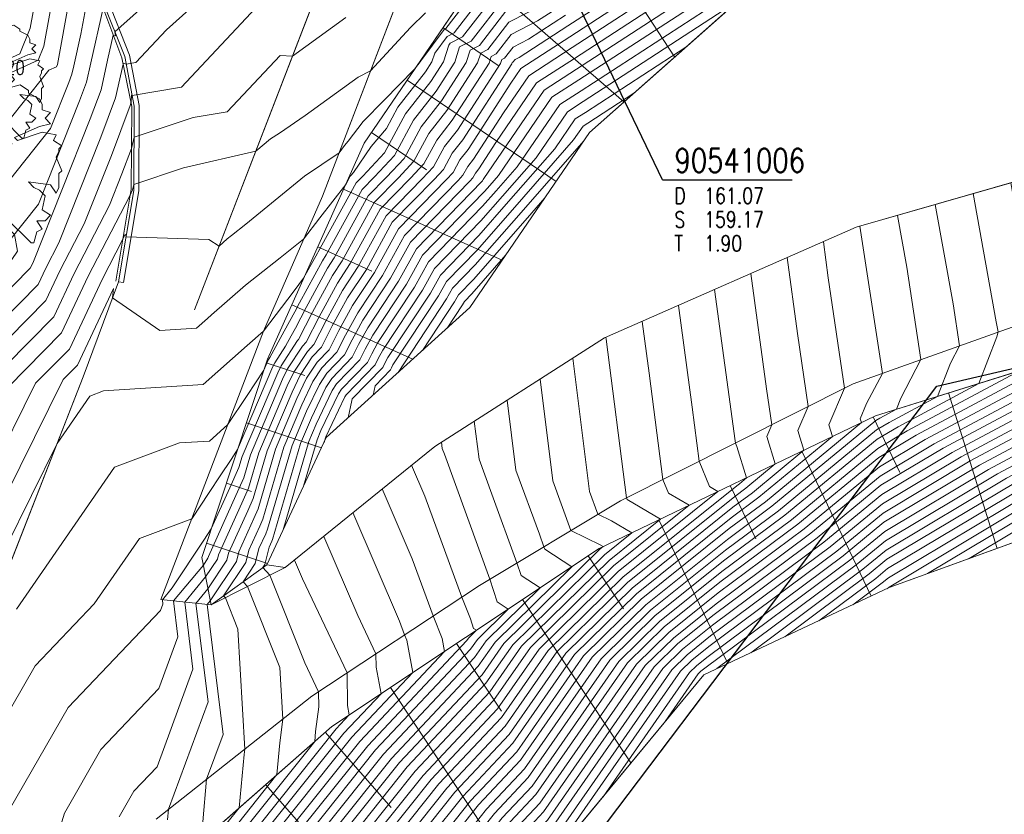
# Model space of a CAD drawing. Header units: metres. Extents: x 3490449 to 3490968, y 5754217 to 5754743.
# Tile 102 of 212: x 3490784 to 3490815, y 5754515 to 5754540. Entities that reach past the tile are written whole.
import ezdxf
from ezdxf.enums import TextEntityAlignment as Align

# ---------------------------------------------------------------- set-up
doc = ezdxf.new("R2010")
doc.units = ezdxf.units.M
doc.header["$LTSCALE"] = 0.25
for name, color, linetype, lineweight, true_color in [('Kartierung-07$0$$BOESCHUNG', 7, 'Continuous', 18, 0x82563a), ('Kartierung-07$0$$BRUCH', 7, 'Continuous', 18, 0x82563a), ('Kartierung-07$0$$HOEHEN_Haupt', 7, 'Continuous', 18, 0x82563a), ('Kartierung-07$0$$HOEHEN_Mittel', 7, 'Continuous', 18, 0x82563a), ('Kartierung-07$0$B_Baum', 7, 'Continuous', 18, 0x82563a), ('Kartierung-07$0$B_Befestigt', 7, 'Continuous', 18, 0x82563a), ('Kartierung-07$0$B_Boeschung_OK', 7, 'Continuous', 18, 0x82563a), ('Kartierung-07$0$B_Boeschung_UK', 7, 'Continuous', 18, 0x82563a), ('Kartierung-07$0$B_Gelaendeknick', 7, 'Continuous', 18, 0x82563a), ('Kartierung-07$0$B_Rinne', 7, 'Continuous', 18, 0x82563a), ('Kartierung-07$0$B_Schrift_Baum', 7, 'Continuous', 18, 0x82563a), ('Kartierung-07$0$Hilfe_DGM', 7, 'Continuous', 18, 0x82563a)]:
    doc.layers.add(name, color=color, linetype=linetype, lineweight=lineweight, true_color=true_color)
doc.layers.add('Kartierung-07$0$B_Schachtschrift_RW_AUS', color=7, linetype='Continuous', true_color=0x82563a)
doc.layers.add('Kartierung-07$0$B_SW-Leitung_AUS', color=7, linetype='Continuous', true_color=0x82563a)
doc.styles.add('Kartierung-07$0$STANDARD', font='romans.shx', dxfattribs={"width": 0.8})

# ---------------------------------------------------------------- blocks, each defined once
blk = doc.blocks.new('Kartierung-07$0$B_Baum')
at = {"layer": 'Kartierung-07$0$B_Baum'}
blk.add_lwpolyline([(-0.4417, -0.1918), (-0.4667, -0.1793), (-0.4542, -0.1418), (-0.4667, -0.1418), (-0.4792, -0.1543), (-0.4917, -0.1293), (-0.4792, -0.1168), (-0.4792, -0.1043), (-0.4542, -0.0793), (-0.4792, -0.0793), (-0.4917, -0.0543), (-0.4792, -0.0543), (-0.4917, -0.0293), (-0.4917, -0.0043), (-0.4792, 0.0082), (-0.4792, -0.0043), (-0.4667, -0.0043), (-0.4542, 0.0082), (-0.4667, 0.0457), (-0.4917, 0.0332), (-0.5042, 0.0707), (-0.4667, 0.0957), (-0.4792, 0.1082), (-0.4542, 0.1207), (-0.4542, 0.1457), (-0.4542, 0.1707), (-0.4292, 0.1832), (-0.3542, 0.1457), (-0.3417, 0.1582), (-0.2917, 0.1082), (-0.2792, 0.1207), (-0.3292, 0.1707), (-0.3542, 0.1707), (-0.4292, 0.2082), (-0.4417, 0.2332), (-0.4167, 0.2332), (-0.4042, 0.2457), (-0.4167, 0.2832), (-0.4042, 0.2957), (-0.3792, 0.2957), (-0.3667, 0.3082), (-0.3667, 0.3332), (-0.3792, 0.3332), (-0.3167, 0.3832), (-0.3167, 0.3957), (-0.2917, 0.3832), (-0.2542, 0.4082), (-0.2542, 0.4332), (-0.2417, 0.4457), (-0.2167, 0.4207), (-0.1792, 0.4457), (-0.1917, 0.4707), (-0.1792, 0.4707), (-0.1542, 0.4582), (-0.1292, 0.4832), (-0.1167, 0.4957), (-0.0917, 0.4707), (-0.0792, 0.4957), (-0.0667, 0.5082), (-0.0292, 0.5082), (-0.0292, 0.4707), (-0.0167, 0.4832), (0.0083, 0.5082), (0.0083, 0.4832), (0.0208, 0.4707), (0.0333, 0.4957), (0.0333, 0.4832), (0.0083, 0.4082), (0.0208, 0.3457), (0.0333, 0.3957), (0.0708, 0.4832), (0.0708, 0.5082), (0.0958, 0.4957), (0.0958, 0.4832), (0.1083, 0.4707), (0.1208, 0.4957), (0.1333, 0.4707), (0.1458, 0.4457), (0.1583, 0.4457), (0.1833, 0.4707), (0.2083, 0.4582), (0.2208, 0.4582), (0.2458, 0.4332), (0.2333, 0.4207), (0.2583, 0.4207), (0.2833, 0.4082), (0.2958, 0.3957), (0.2708, 0.3707), (0.2708, 0.3582), (0.3208, 0.3707), (0.3583, 0.3457), (0.3583, 0.3332), (0.4083, 0.3082), (0.4208, 0.2832), (0.4208, 0.2582), (0.4583, 0.2457), (0.4333, 0.2207), (0.4583, 0.1957), (0.4083, 0.1832), (0.2958, 0.1332), (0.3083, 0.1207), (0.4208, 0.1582), (0.4833, 0.1457), (0.4708, 0.1207), (0.5083, 0.0957), (0.4958, 0.0832), (0.4958, 0.0707), (0.4833, 0.0457), (0.5083, -0.0168), (0.4958, -0.0293), (0.4958, -0.0918), (0.4833, -0.1168), (0.4583, -0.0793), (0.3583, -0.0668), (0.3833, -0.0918), (0.4083, -0.1043), (0.4333, -0.1293), (0.4208, -0.1918), (0.4583, -0.2168), (0.4333, -0.2418), (0.3958, -0.2418), (0.4208, -0.2793), (0.3958, -0.2918), (0.3833, -0.3418), (0.3708, -0.3418), (0.2583, -0.2293), (0.2208, -0.2418), (0.2583, -0.2668), (0.2958, -0.3043), (0.3083, -0.3793), (0.2833, -0.4168), (0.2583, -0.4043), (0.2458, -0.4418), (0.2083, -0.4293), (0.1458, -0.5043), (0.1208, -0.4793), (0.0833, -0.5168), (0.0833, -0.4793), (0.0583, -0.5043), (0.0333, -0.5043), (0.0333, -0.4543), (0.0208, -0.3668), (-0.0167, -0.5043), (-0.0417, -0.5043), (-0.0667, -0.4793), (-0.1042, -0.4918), (-0.1292, -0.4918), (-0.1167, -0.4668), (-0.1417, -0.4543), (-0.1542, -0.4793), (-0.1917, -0.4543), (-0.1167, -0.3668), (-0.1167, -0.3293), (-0.1542, -0.3293), (-0.1792, -0.4043), (-0.2292, -0.4418), (-0.2542, -0.4418), (-0.2542, -0.4043), (-0.3042, -0.4043), (-0.3167, -0.3918), (-0.3167, -0.3668), (-0.3417, -0.3668), (-0.3917, -0.3168), (-0.3417, -0.2668), (-0.2917, -0.2293), (-0.3042, -0.2043), (-0.3917, -0.2918), (-0.4042, -0.2668), (-0.4417, -0.2418), (-0.3042, -0.1543), (-0.3042, -0.1293), (-0.2792, -0.1043), (-0.2792, -0.0918), (-0.3542, -0.1668), (-0.3792, -0.1668), (-0.4417, -0.1918)], dxfattribs=at)
blk = doc.blocks.new('Kartierung-07$0$B_Schachtbeschriftung')
blk.add_line((0, 0), (8.186, 0))
at = {"style": 'Kartierung-07$0$STANDARD', "width": 0.8}
for s, p in [('D ', (0.75, -0.5)), ('S ', (0.75, -2)), ('T ', (0.75, -3.5))]:
    blk.add_text(s, height=1, dxfattribs=at).set_placement(p, align=Align.TOP_LEFT)
at = {"ltscale": 0.02, "style": 'Kartierung-07$0$STANDARD', "width": 0.8}
for tag, p, height in [('NUMMER', (0.759, 0.479), 1.5), ('DECKEL', (2.627, -1.5), 1), ('SOHLE', (2.625, -2.996), 1), ('TIEFE', (2.628, -4.501), 1)]:
    blk.add_attdef(tag, p, '', height=height, dxfattribs=at)
at = {"ltscale": 0.02, "style": 'Kartierung-07$0$STANDARD', "width": 0.8, "flags": 1}
blk.add_attdef('FOTO', (1.057, -6.131), '', height=1, dxfattribs=at)

msp = doc.modelspace()

# ---------------------------------------------------------------- linework, layer by layer
at = {"layer": 'Kartierung-07$0$$BOESCHUNG', "ltscale": 0.02}
for p, q in [((3490801.652, 5754543.974), (3490805.001, 5754538.829)), ((3490798.819, 5754541.408), (3490803.403, 5754537.411)), ((3490797.693, 5754539.755), (3490799.441, 5754538.564)), ((3490796.567, 5754538.102), (3490801.264, 5754534.902)), ((3490795.441, 5754536.449), (3490797.178, 5754535.265)), ((3490794.561, 5754534.658), (3490799.567, 5754532.417)), ((3490793.744, 5754532.833), (3490795.455, 5754532.067)), ((3490792.926, 5754531.008), (3490796.75, 5754529.295)), ((3490792.12, 5754529.178), (3490793.34, 5754528.775)), ((3490813.648, 5754528.224), (3490815.183, 5754523.32)), ((3490811.266, 5754527.467), (3490812.109, 5754525.712)), ((3490791.492, 5754527.279), (3490793.864, 5754526.495)), ((3490809.013, 5754526.384), (3490811.209, 5754521.815)), ((3490790.865, 5754525.38), (3490791.658, 5754525.118)), ((3490806.76, 5754525.301), (3490807.568, 5754523.618)), ((3490804.506, 5754524.218), (3490806.683, 5754519.688)), ((3490790.237, 5754523.481), (3490792.155, 5754522.847)), ((3490802.281, 5754523.085), (3490803.395, 5754521.412)), ((3490800.2, 5754521.701), (3490803.627, 5754516.549)), ((3490798.118, 5754520.316), (3490799.541, 5754518.177)), ((3490796.037, 5754518.931), (3490800.417, 5754512.347)), ((3490793.978, 5754517.517), (3490796.062, 5754515.146)), ((3490792.1, 5754515.867), (3490798.191, 5754508.937))]:
    msp.add_line(p, q, dxfattribs=at)
at = {"layer": 'Kartierung-07$0$$BRUCH', "ltscale": 0.02}
for p, q in [((3490795.213, 5754536.114), (3490800.193, 5754543.425)), ((3490789.858, 5754530.854), (3490794.21, 5754542.122)), ((3490807.499, 5754541.046), (3490802.322, 5754536.451)), ((3490793.893, 5754534.441), (3490796.359, 5754540.863)), ((3490786.897, 5754540.568), (3490787.56, 5754538.807)), ((3490787.655, 5754538.844), (3490786.955, 5754540.605)), ((3490787.56, 5754538.807), (3490787.884, 5754537.268)), ((3490787.954, 5754537.28), (3490787.655, 5754538.844)), ((3490787.884, 5754537.268), (3490787.855, 5754534.657)), ((3490787.94, 5754534.615), (3490787.954, 5754537.28)), ((3490802.322, 5754536.451), (3490798.548, 5754530.924)), ((3490792.158, 5754529.292), (3490795.213, 5754536.114)), ((3490816.839, 5754535.214), (3490810.737, 5754533.457)), ((3490787.855, 5754534.657), (3490787.374, 5754531.751)), ((3490787.459, 5754531.735), (3490787.94, 5754534.615)), ((3490792.035, 5754530.177), (3490793.893, 5754534.441)), ((3490810.737, 5754533.457), (3490802.792, 5754529.962)), ((3490787.459, 5754531.735), (3490786.341, 5754528.73)), ((3490810.634, 5754528.512), (3490819.376, 5754531.639)), ((3490798.548, 5754530.924), (3490794.014, 5754526.816)), ((3490788.793, 5754521.705), (3490792.035, 5754530.177)), ((3490802.792, 5754529.962), (3490797.44, 5754526.54)), ((3490790.089, 5754523.034), (3490792.158, 5754529.292)), ((3490816.774, 5754529.203), (3490811.338, 5754527.501)), ((3490786.341, 5754528.73), (3490783.453, 5754521.351)), ((3490803.3, 5754524.825), (3490810.634, 5754528.512)), ((3490811.338, 5754527.501), (3490802.625, 5754523.314)), ((3490794.014, 5754526.816), (3490792.134, 5754522.801)), ((3490797.44, 5754526.54), (3490792.722, 5754522.72)), ((3490798.846, 5754522.15), (3490803.3, 5754524.825)), ((3490811.773, 5754522.08), (3490817.989, 5754524.34)), ((3490802.625, 5754523.314), (3490794.185, 5754517.699)), ((3490790.38, 5754521.533), (3490790.089, 5754523.034)), ((3490792.134, 5754522.801), (3490790.38, 5754521.533)), ((3490792.722, 5754522.72), (3490790.38, 5754521.533)), ((3490793.555, 5754518.653), (3490798.846, 5754522.15)), ((3490805.925, 5754519.332), (3490811.773, 5754522.08)), ((3490790.38, 5754521.533), (3490788.793, 5754521.705)), ((3490801.394, 5754513.844), (3490805.925, 5754519.332)), ((3490788.642, 5754514.775), (3490793.555, 5754518.653)), ((3490794.185, 5754517.699), (3490787.255, 5754511.608))]:
    msp.add_line(p, q, dxfattribs=at)
at = {"layer": 'Kartierung-07$0$$HOEHEN_Haupt', "ltscale": 0.02}
for points in [[(3490792.651, 5754523.905), (3490793.46, 5754526.691), (3490793.694, 5754527.242), (3490794.198, 5754528.298), (3490794.338, 5754528.512), (3490795.071, 5754529.27), (3490795.241, 5754529.606), (3490795.483, 5754530.049), (3490796.543, 5754531.657), (3490797.046, 5754532.571), (3490799.004, 5754534.579), (3490799.177, 5754534.777), (3490799.446, 5754535.085), (3490801.135, 5754537.556), (3490801.982, 5754538.104), (3490806.546, 5754541.078), (3490806.996, 5754541.421), (3490807.289, 5754541.551), (3490810.447, 5754545.038), (3490810.91, 5754546.249), (3490812.436, 5754550.84), (3490811.798, 5754553.276)], [(3490776.455, 5754522.476), (3490778.177, 5754526.473), (3490778.794, 5754527.718), (3490780.997, 5754529.952), (3490782.725, 5754532.983), (3490783.202, 5754533.917), (3490785.316, 5754536.575), (3490785.889, 5754538.023), (3490785.988, 5754538.285), (3490786.048, 5754538.554), (3490786.271, 5754539.545), (3490786.553, 5754541.07)], [(3490789.008, 5754514.754), (3490789.038, 5754515.088), (3490790.284, 5754518.477), (3490789.9, 5754521.585), (3490790.281, 5754522.043), (3490790.878, 5754522.944), (3490790.932, 5754523.164), (3490791.536, 5754524.508), (3490791.711, 5754524.897), (3490792.146, 5754526.394), (3490792.937, 5754528.253), (3490793.192, 5754528.788), (3490793.57, 5754529.365), (3490793.865, 5754529.67), (3490794.205, 5754530.339), (3490794.687, 5754531.224), (3490795.278, 5754532.12), (3490796.098, 5754533.611), (3490797.419, 5754534.966), (3490797.708, 5754535.276), (3490797.986, 5754535.791), (3490798.319, 5754536.218), (3490799.871, 5754538.618), (3490799.881, 5754538.65), (3490799.904, 5754538.662), (3490799.974, 5754538.752), (3490800.099, 5754538.816), (3490801.631, 5754539.809), (3490803.725, 5754541.173)], [(3490784.237, 5754521.403), (3490787.336, 5754525.88), (3490789.384, 5754526.646), (3490790.327, 5754526.706), (3490790.901, 5754527.215), (3490791.515, 5754528.141), (3490792.042, 5754528.942), (3490792.179, 5754529.264), (3490792.186, 5754529.278), (3490792.228, 5754529.343), (3490792.686, 5754530.174), (3490793.022, 5754530.785), (3490793.168, 5754531.073), (3490793.891, 5754532.4), (3490794.012, 5754532.584), (3490795.15, 5754534.651), (3490795.54, 5754535.051), (3490796.163, 5754535.719), (3490796.763, 5754536.83), (3490797.48, 5754537.751), (3490798.069, 5754538.662), (3490798.222, 5754539.147), (3490798.581, 5754539.327), (3490799.646, 5754540.711)], [(3490794.63, 5754540.071), (3490792.948, 5754538.855), (3490792.554, 5754538.877), (3490790.892, 5754537.102), (3490789.811, 5754536.92), (3490787.949, 5754536.297), (3490787.911, 5754536.134), (3490787.869, 5754535.94), (3490787.569, 5754535.146), (3490787.176, 5754534.152), (3490786.057, 5754531.994), (3490785.418, 5754530.631), (3490783.116, 5754528.298), (3490780.902, 5754523.827), (3490778.69, 5754518.694), (3490777.613, 5754516.413), (3490776.731, 5754515.188), (3490773.328, 5754505.895)], [(3490804.709, 5754517.859), (3490805.752, 5754519.359), (3490805.835, 5754519.44), (3490805.962, 5754519.542), (3490810.53, 5754522.943), (3490811.631, 5754523.851), (3490814.903, 5754525.807), (3490817.302, 5754527.089), (3490820.559, 5754527.475), (3490824.134, 5754527.9), (3490825.533, 5754529.148), (3490826.689, 5754530.451), (3490829.725, 5754532.657), (3490828.772, 5754534.536), (3490828.698, 5754534.63), (3490828.678, 5754534.664), (3490827.82, 5754536.716), (3490827.82, 5754536.716), (3490826.324, 5754538.448), (3490826.355, 5754538.485)], [(3490795.053, 5754505.672), (3490796.09, 5754506.849), (3490796.259, 5754507.072), (3490800.282, 5754513.928), (3490800.567, 5754514.286), (3490800.993, 5754514.738), (3490804.358, 5754519.577), (3490805.11, 5754520.315), (3490806.256, 5754521.235), (3490809.506, 5754523.654), (3490811.514, 5754525.31), (3490813.478, 5754526.484), (3490816.985, 5754528.358), (3490819.716, 5754528.682), (3490820.28, 5754530.129), (3490821.523, 5754532.104), (3490821.503, 5754533.327), (3490821.287, 5754534.971), (3490820.404, 5754536.467)], [(3490796.269, 5754528.859), (3490796.27, 5754528.864), (3490796.277, 5754528.871), (3490796.278, 5754528.872), (3490796.279, 5754528.874), (3490797.809, 5754531.194), (3490797.994, 5754531.531), (3490798.716, 5754532.272), (3490800.162, 5754533.924), (3490802.138, 5754536.181)], [(3490814.42, 5754534.517), (3490815.147, 5754530.473), (3490815.212, 5754530.15), (3490815.168, 5754529.995), (3490814.602, 5754528.523), (3490812.053, 5754527.161), (3490811.397, 5754526.769), (3490808.482, 5754524.366), (3490806.55, 5754522.928), (3490804.385, 5754521.19), (3490802.963, 5754519.795), (3490800.387, 5754516.09), (3490799.318, 5754514.954), (3490798.602, 5754514.056), (3490795.286, 5754508.404), (3490794.682, 5754507.608), (3490790.971, 5754503.395)], [(3490786.095, 5754496.879), (3490789.132, 5754502.93), (3490789.518, 5754503.701), (3490790.222, 5754504.903), (3490793.273, 5754508.367), (3490794.313, 5754509.736), (3490796.921, 5754514.183), (3490798.069, 5754515.622), (3490799.78, 5754517.441), (3490801.569, 5754520.012), (3490803.66, 5754522.065), (3490806.845, 5754524.62), (3490807.458, 5754525.077), (3490809.085, 5754526.418), (3490808.892, 5754527.035), (3490809.213, 5754527.798), (3490808.876, 5754530.107), (3490808.554, 5754532.497)], [(3490785.006, 5754497.865), (3490787.328, 5754502.493), (3490788.108, 5754504.048), (3490789.528, 5754506.473), (3490791.864, 5754509.126), (3490793.339, 5754511.069), (3490795.241, 5754514.311), (3490796.82, 5754516.29), (3490799.174, 5754518.792), (3490800.174, 5754520.23), (3490802.935, 5754522.94), (3490804.561, 5754524.244), (3490803.508, 5754524.858), (3490803.483, 5754524.917), (3490802.846, 5754529.919), (3490802.838, 5754529.982)], [(3490797.647, 5754526.673), (3490797.673, 5754526.472), (3490797.74, 5754526.288), (3490799.178, 5754522.349), (3490799.41, 5754521.63), (3490799.755, 5754521.404), (3490798.78, 5754520.448), (3490798.568, 5754520.143), (3490795.571, 5754516.958), (3490793.561, 5754514.438), (3490792.366, 5754512.401), (3490790.456, 5754509.884), (3490788.833, 5754508.042), (3490786.698, 5754504.395), (3490785.525, 5754502.057), (3490783.916, 5754498.85)], [(3490810.625, 5754521.54), (3490811.554, 5754522.232), (3490811.748, 5754522.392), (3490816.328, 5754525.13), (3490817.619, 5754525.82), (3490819.372, 5754526.028), (3490823.155, 5754526.477)], [(3490782.826, 5754499.836), (3490783.722, 5754501.621), (3490785.288, 5754504.742), (3490788.139, 5754509.612), (3490789.047, 5754510.643), (3490791.393, 5754513.733), (3490791.881, 5754514.565), (3490794.322, 5754517.626), (3490794.737, 5754518.066), (3490794.681, 5754518.364), (3490794.677, 5754519.394), (3490793.263, 5754522.36), (3490793.008, 5754522.952)]]:
    msp.add_lwpolyline(points, dxfattribs=at)
at = {"layer": 'Kartierung-07$0$$HOEHEN_Mittel', "ltscale": 0.02}
for points in [[(3490777.349, 5754528.044), (3490780.623, 5754533.786), (3490781.625, 5754535.752), (3490783.467, 5754538.066), (3490784.926, 5754538.726), (3490785.104, 5754539.17), (3490785.597, 5754541.882), (3490785.532, 5754542.223), (3490785.54, 5754542.261), (3490785.506, 5754542.332), (3490786.286, 5754543.162), (3490786.617, 5754543.479), (3490787.667, 5754544.258), (3490787.541, 5754545.197), (3490788.144, 5754547.465), (3490788.27, 5754547.451), (3490788.806, 5754547.354), (3490789.51, 5754548.084), (3490789.989, 5754548.406), (3490789.478, 5754548.718), (3490788.886, 5754550.089), (3490790.007, 5754550.866), (3490788.952, 5754552.831), (3490789.768, 5754554.01)], [(3490793.297, 5754525.285), (3490793.722, 5754526.75), (3490793.846, 5754527.04), (3490794.4, 5754528.2), (3490794.492, 5754528.341), (3490795.312, 5754529.191), (3490795.449, 5754529.459), (3490795.642, 5754529.814), (3490796.796, 5754531.565), (3490797.236, 5754532.363), (3490798.946, 5754534.118), (3490799.374, 5754534.606), (3490800.039, 5754535.366), (3490801.38, 5754537.328), (3490802.052, 5754537.763), (3490807.11, 5754541.059), (3490807.294, 5754541.199), (3490807.413, 5754541.252), (3490810.811, 5754545.004), (3490811.167, 5754545.935), (3490812.82, 5754550.909), (3490812.343, 5754552.732)], [(3490793.213, 5754541.902), (3490789.447, 5754537.88), (3490787.89, 5754537.617), (3490787.865, 5754537.624), (3490787.854, 5754537.411), (3490787.829, 5754537.298), (3490787.233, 5754535.721), (3490786.377, 5754533.558), (3490785.609, 5754532.076), (3490785.17, 5754531.141), (3490782.252, 5754528.182), (3490780.357, 5754524.356), (3490777.673, 5754518.126), (3490776.966, 5754516.629), (3490776.387, 5754515.825), (3490774.153, 5754509.726)], [(3490791.493, 5754541.956), (3490788.968, 5754539.689), (3490788.002, 5754538.657), (3490787.7, 5754538.606), (3490787.604, 5754538.635), (3490787.603, 5754538.604), (3490787.369, 5754537.545), (3490786.897, 5754536.297), (3490785.579, 5754532.964), (3490785.161, 5754532.159), (3490784.923, 5754531.65), (3490781.387, 5754528.066), (3490779.812, 5754524.885), (3490776.655, 5754517.559), (3490776.318, 5754516.845), (3490776.042, 5754516.462), (3490774.978, 5754513.556)], [(3490779.688, 5754534.17), (3490779.893, 5754534.819), (3490780.837, 5754536.67), (3490781.672, 5754537.719), (3490784.347, 5754538.928), (3490784.674, 5754539.742), (3490785.08, 5754541.981)], [(3490781.992, 5754522.769), (3490784.845, 5754528.529), (3490785.913, 5754529.612), (3490786.953, 5754531.829), (3490787.59, 5754533.058), (3490787.668, 5754533.238), (3490787.697, 5754533.158), (3490790.311, 5754533.071), (3490790.633, 5754532.862), (3490790.887, 5754533.088), (3490791.027, 5754533.198), (3490791.472, 5754533.548), (3490793.327, 5754535.065), (3490794.418, 5754535.808), (3490794.591, 5754536.035), (3490794.7, 5754536.174), (3490795.175, 5754536.79), (3490795.84, 5754537.466), (3490796.798, 5754538.44), (3490796.977, 5754538.671), (3490796.988, 5754538.688), (3490796.993, 5754538.704), (3490797.733, 5754539.699), (3490797.788, 5754539.727), (3490799.45, 5754541.887)], [(3490782.537, 5754522.24), (3490785.71, 5754528.645), (3490786.16, 5754529.102), (3490787.296, 5754531.522), (3490787.268, 5754531.223), (3490788.763, 5754530.193), (3490789.924, 5754530.267), (3490790.271, 5754530.573), (3490790.398, 5754530.686), (3490791.461, 5754531.632), (3490792.558, 5754532.495), (3490793.299, 5754533.078), (3490793.81, 5754533.749), (3490794.629, 5754534.809), (3490794.771, 5754535.067), (3490794.788, 5754535.085), (3490794.876, 5754535.179), (3490795.427, 5754536.004), (3490795.911, 5754536.575), (3490796.273, 5754537.246), (3490797.145, 5754538.364), (3490797.349, 5754538.68), (3490797.434, 5754538.952), (3490797.827, 5754539.48), (3490798.052, 5754539.594), (3490799.515, 5754541.495)], [(3490775.76, 5754517.276), (3490779.267, 5754525.415), (3490780.523, 5754527.95), (3490784.675, 5754532.16), (3490784.713, 5754532.241), (3490784.78, 5754532.37), (3490786.561, 5754536.872), (3490786.908, 5754537.792), (3490787.116, 5754538.733), (3490787.293, 5754539.517), (3490787.366, 5754539.502), (3490787.346, 5754539.622), (3490789.178, 5754541.267)], [(3490783.082, 5754521.711), (3490785.52, 5754526.633), (3490786.553, 5754528.124), (3490786.988, 5754528.287), (3490790.126, 5754528.487), (3490791.523, 5754529.723), (3490792.035, 5754530.177), (3490792.035, 5754530.177), (3490792.997, 5754531.446), (3490793.3, 5754531.843), (3490793.732, 5754532.635), (3490793.759, 5754532.676), (3490794.96, 5754534.859), (3490795.164, 5754535.068), (3490795.854, 5754535.808), (3490796.518, 5754537.038), (3490797.312, 5754538.057), (3490797.709, 5754538.671), (3490797.876, 5754539.201), (3490797.921, 5754539.261), (3490798.317, 5754539.461), (3490799.581, 5754541.103)], [(3490790.116, 5754514.689), (3490790.24, 5754516.036), (3490790.759, 5754517.449), (3490790.253, 5754521.547), (3490790.354, 5754521.668), (3490791.177, 5754522.91), (3490791.252, 5754523.213), (3490791.725, 5754524.266), (3490791.862, 5754524.572), (3490792.408, 5754526.453), (3490793.088, 5754528.051), (3490793.394, 5754528.69), (3490793.724, 5754529.194), (3490794.106, 5754529.59), (3490794.412, 5754530.192), (3490794.846, 5754530.989), (3490795.531, 5754532.028), (3490796.288, 5754533.403), (3490797.795, 5754534.949), (3490798.017, 5754535.187), (3490798.231, 5754535.583), (3490798.486, 5754535.911), (3490799.841, 5754538.006), (3490800.156, 5754538.467), (3490801.701, 5754539.468), (3490804.289, 5754541.154)], [(3490790.873, 5754514.642), (3490791.263, 5754515.131), (3490791.42, 5754516.817), (3490791.441, 5754516.984), (3490791.227, 5754520.765), (3490790.83, 5754521.761), (3490790.775, 5754521.819), (3490791.476, 5754522.876), (3490791.571, 5754523.262), (3490791.914, 5754524.025), (3490792.013, 5754524.246), (3490792.671, 5754526.513), (3490793.24, 5754527.849), (3490793.595, 5754528.592), (3490793.877, 5754529.023), (3490794.347, 5754529.51), (3490794.619, 5754530.046), (3490795.005, 5754530.754), (3490795.784, 5754531.935), (3490796.477, 5754533.195), (3490798.171, 5754534.932), (3490798.326, 5754535.099), (3490798.475, 5754535.375), (3490798.654, 5754535.604), (3490799.601, 5754537.068), (3490800.401, 5754538.239), (3490801.771, 5754539.127), (3490804.853, 5754541.135)], [(3490791.209, 5754514.616), (3490792.455, 5754516.179), (3490792.549, 5754517.177), (3490792.642, 5754517.932), (3490792.55, 5754519.565), (3490791.533, 5754522.118), (3490791.393, 5754522.265), (3490791.775, 5754522.842), (3490791.89, 5754523.311), (3490792.103, 5754523.784), (3490792.164, 5754523.921), (3490792.934, 5754526.572), (3490793.391, 5754527.647), (3490793.796, 5754528.494), (3490794.031, 5754528.853), (3490794.588, 5754529.43), (3490794.827, 5754529.899), (3490795.164, 5754530.519), (3490796.037, 5754531.843), (3490796.667, 5754532.987), (3490798.547, 5754534.915), (3490798.635, 5754535.01), (3490798.72, 5754535.167), (3490798.822, 5754535.298), (3490799.36, 5754536.131), (3490800.646, 5754538.011), (3490801.841, 5754538.786), (3490805.417, 5754541.116)], [(3490791.545, 5754514.591), (3490793.648, 5754517.227), (3490793.677, 5754517.537), (3490793.774, 5754518.321), (3490793.772, 5754518.796), (3490793.34, 5754519.703), (3490792.237, 5754522.474), (3490792.01, 5754522.712), (3490792.074, 5754522.808), (3490792.21, 5754523.36), (3490792.292, 5754523.543), (3490792.316, 5754523.596), (3490793.197, 5754526.631), (3490793.543, 5754527.445), (3490793.997, 5754528.396), (3490794.185, 5754528.682), (3490794.83, 5754529.35), (3490795.034, 5754529.752), (3490795.324, 5754530.284), (3490796.29, 5754531.75), (3490796.857, 5754532.779), (3490798.923, 5754534.898), (3490798.944, 5754534.921), (3490798.965, 5754534.96), (3490798.989, 5754534.991), (3490799.12, 5754535.193), (3490800.89, 5754537.784), (3490801.911, 5754538.445), (3490805.981, 5754541.097)], [(3490776.108, 5754519.876), (3490778.722, 5754525.944), (3490779.658, 5754527.834), (3490783.003, 5754531.225), (3490783.776, 5754532.582), (3490783.99, 5754533), (3490784.936, 5754534.189), (3490786.225, 5754537.447), (3490786.448, 5754538.038), (3490786.582, 5754538.644), (3490786.971, 5754540.371)], [(3490785.901, 5754540.619), (3490785.534, 5754538.597), (3490785.504, 5754538.523), (3490785.261, 5754538.414), (3490782.413, 5754534.835), (3490781.674, 5754533.385), (3490778.991, 5754528.678), (3490777.929, 5754527.602), (3490777.632, 5754527.002), (3490776.802, 5754525.076)], [(3490784.02, 5754515.077), (3490785.866, 5754518.294), (3490788.785, 5754521.36), (3490788.859, 5754521.561), (3490788.842, 5754521.7), (3490789.156, 5754522.077), (3490790.15, 5754523.576), (3490790.387, 5754523.935), (3490790.97, 5754525.232), (3490791.258, 5754525.873), (3490791.357, 5754526.216), (3490792.482, 5754528.859), (3490792.589, 5754529.082), (3490793.109, 5754529.877), (3490793.141, 5754529.909), (3490793.583, 5754530.779), (3490794.209, 5754531.93), (3490794.518, 5754532.398), (3490795.529, 5754534.235), (3490796.292, 5754535.017), (3490796.781, 5754535.542), (3490797.252, 5754536.414), (3490797.815, 5754537.137), (3490798.79, 5754538.644), (3490798.885, 5754538.948), (3490799.111, 5754539.061), (3490799.777, 5754539.928), (3490800.972, 5754540.541)], [(3490784.692, 5754511.494), (3490785.751, 5754514.964), (3490786.905, 5754516.976), (3490788.732, 5754518.894), (3490789.334, 5754520.533), (3490789.195, 5754521.661), (3490790.136, 5754522.794), (3490790.28, 5754523.012), (3490790.293, 5754523.065), (3490791.158, 5754524.99), (3490791.409, 5754525.548), (3490791.62, 5754526.275), (3490792.634, 5754528.657), (3490792.79, 5754528.984), (3490793.263, 5754529.706), (3490793.382, 5754529.829), (3490793.79, 5754530.633), (3490794.368, 5754531.695), (3490794.771, 5754532.306), (3490795.719, 5754534.027), (3490796.668, 5754535), (3490797.09, 5754535.453), (3490797.497, 5754536.206), (3490797.983, 5754536.831), (3490799.15, 5754538.636), (3490799.217, 5754538.848), (3490799.375, 5754538.928), (3490799.843, 5754539.536), (3490800.681, 5754539.966), (3490801.49, 5754540.49)], [(3490793.943, 5754526.664), (3490793.985, 5754526.809), (3490793.997, 5754526.838), (3490794.601, 5754528.102), (3490794.646, 5754528.17), (3490795.554, 5754529.111), (3490795.656, 5754529.312), (3490795.801, 5754529.579), (3490797.05, 5754531.472), (3490797.425, 5754532.155), (3490798.889, 5754533.656), (3490799.571, 5754534.436), (3490800.632, 5754535.648), (3490801.624, 5754537.1), (3490802.122, 5754537.423), (3490806.991, 5754540.595)], [(3490772.044, 5754499.055), (3490773.239, 5754504.444), (3490773.545, 5754504.997), (3490774.272, 5754506.896), (3490777.076, 5754514.551), (3490778.26, 5754516.196), (3490779.708, 5754519.262), (3490781.447, 5754523.298), (3490783.981, 5754528.413), (3490785.665, 5754530.121), (3490786.505, 5754531.911), (3490787.82, 5754534.448), (3490787.901, 5754534.634), (3490787.941, 5754534.809), (3490789.505, 5754535.331), (3490791.791, 5754535.859), (3490792.258, 5754536.241), (3490792.535, 5754536.429), (3490793.346, 5754536.982), (3490795.016, 5754538.188), (3490795.408, 5754538.387), (3490796.666, 5754539.765), (3490797.146, 5754540.223)], [(3490782.289, 5754515.19), (3490784.826, 5754519.611), (3490786.686, 5754521.565), (3490788.119, 5754523.635), (3490789.768, 5754524.253), (3490790.318, 5754525.082), (3490790.67, 5754525.614), (3490791.009, 5754526.127), (3490791.162, 5754526.359), (3490791.215, 5754526.438), (3490792.331, 5754529.062), (3490792.387, 5754529.18), (3490792.732, 5754529.706), (3490792.91, 5754530.03), (3490793.041, 5754530.268), (3490793.375, 5754530.926), (3490794.05, 5754532.165), (3490794.265, 5754532.491), (3490795.34, 5754534.443), (3490795.916, 5754535.034), (3490796.472, 5754535.63), (3490797.007, 5754536.622), (3490797.648, 5754537.444), (3490798.43, 5754538.653), (3490798.554, 5754539.047), (3490798.846, 5754539.194), (3490799.712, 5754540.319)], [(3490787.482, 5754514.851), (3490787.945, 5754515.658), (3490788.678, 5754516.427), (3490789.809, 5754519.505), (3490789.548, 5754521.623), (3490790.208, 5754522.419), (3490790.579, 5754522.978), (3490790.613, 5754523.115), (3490791.347, 5754524.749), (3490791.56, 5754525.223), (3490791.883, 5754526.335), (3490792.785, 5754528.455), (3490792.991, 5754528.886), (3490793.417, 5754529.535), (3490793.623, 5754529.75), (3490793.997, 5754530.486), (3490794.528, 5754531.459), (3490795.025, 5754532.213), (3490795.908, 5754533.819), (3490797.043, 5754534.983), (3490797.399, 5754535.365), (3490797.741, 5754535.999), (3490798.151, 5754536.524), (3490799.511, 5754538.627), (3490799.549, 5754538.749), (3490799.64, 5754538.795), (3490799.908, 5754539.144), (3490800.39, 5754539.391), (3490801.56, 5754540.15)], [(3490794.709, 5754527.445), (3490794.824, 5754527.991), (3490794.833, 5754528.035), (3490795.795, 5754529.031), (3490795.863, 5754529.166), (3490795.96, 5754529.344), (3490797.303, 5754531.38), (3490797.615, 5754531.947), (3490798.831, 5754533.195), (3490799.768, 5754534.265), (3490801.225, 5754535.93), (3490801.869, 5754536.872), (3490802.192, 5754537.082), (3490805.353, 5754539.141)], [(3490806.333, 5754519.524), (3490810.735, 5754522.801), (3490811.654, 5754523.559), (3490815.188, 5754525.671), (3490817.366, 5754526.835), (3490820.321, 5754527.186), (3490825.018, 5754527.744), (3490825.699, 5754528.352), (3490827.354, 5754530.216), (3490831.306, 5754533.088), (3490831.47, 5754533.215), (3490831.549, 5754533.396), (3490831.308, 5754533.689), (3490830.035, 5754535.299), (3490829.49, 5754536.185), (3490829.051, 5754537.238), (3490828.336, 5754537.629), (3490827.342, 5754538.779), (3490827.362, 5754538.804)], [(3490802.747, 5754515.483), (3490805.473, 5754519.403), (3490805.69, 5754519.615), (3490806.02, 5754519.88), (3490810.325, 5754523.086), (3490811.607, 5754524.143), (3490814.618, 5754525.942), (3490817.239, 5754527.343), (3490820.796, 5754527.765), (3490823.25, 5754528.056), (3490825.366, 5754529.945), (3490826.025, 5754530.686), (3490827.752, 5754531.941), (3490827.172, 5754533.084), (3490827.245, 5754534.06), (3490826.999, 5754535.217), (3490826.59, 5754536.195), (3490825.391, 5754538.019), (3490825.306, 5754538.117), (3490825.347, 5754538.166)], [(3490795.489, 5754528.152), (3490795.552, 5754528.449), (3490796.036, 5754528.951), (3490796.071, 5754529.019), (3490796.119, 5754529.109), (3490797.556, 5754531.287), (3490797.805, 5754531.739), (3490798.774, 5754532.733), (3490799.965, 5754534.094), (3490801.818, 5754536.212), (3490802.114, 5754536.645), (3490802.262, 5754536.741), (3490803.715, 5754537.687)], [(3490800.318, 5754512.195), (3490801.29, 5754513.852), (3490801.317, 5754513.885), (3490801.356, 5754513.928), (3490805.194, 5754519.446), (3490805.545, 5754519.79), (3490806.079, 5754520.219), (3490810.12, 5754523.228), (3490811.584, 5754524.435), (3490814.333, 5754526.078), (3490817.175, 5754527.596), (3490821.033, 5754528.054), (3490822.367, 5754528.213), (3490825.2, 5754530.741), (3490825.36, 5754530.921), (3490825.778, 5754531.225), (3490825.638, 5754531.502), (3490825.765, 5754533.208), (3490825.786, 5754533.494), (3490825.784, 5754533.557), (3490825.36, 5754535.673), (3490824.172, 5754537.449), (3490824.005, 5754537.732)], [(3490796.845, 5754506.874), (3490800.954, 5754513.877), (3490801.067, 5754514.019), (3490801.235, 5754514.198), (3490804.915, 5754519.49), (3490805.4, 5754519.965), (3490806.138, 5754520.558), (3490809.915, 5754523.37), (3490811.561, 5754524.726), (3490814.048, 5754526.213), (3490817.112, 5754527.85), (3490821.27, 5754528.344), (3490821.483, 5754528.369), (3490822.152, 5754528.966), (3490824.231, 5754531.628), (3490824.327, 5754532.928), (3490824.284, 5754534.383), (3490824.13, 5754535.151), (3490823.699, 5754535.796), (3490822.805, 5754537.31)], [(3490795.87, 5754506.127), (3490796.372, 5754506.698), (3490796.454, 5754506.805), (3490800.618, 5754513.903), (3490800.817, 5754514.153), (3490801.114, 5754514.468), (3490804.637, 5754519.533), (3490805.255, 5754520.14), (3490806.197, 5754520.896), (3490809.711, 5754523.512), (3490811.537, 5754525.018), (3490813.763, 5754526.348), (3490817.049, 5754528.104), (3490820.6, 5754528.526), (3490820.852, 5754529.173), (3490822.881, 5754532.398), (3490822.85, 5754534.395), (3490822.785, 5754534.889), (3490821.604, 5754536.888)], [(3490794.237, 5754505.217), (3490795.809, 5754507.001), (3490796.065, 5754507.338), (3490799.946, 5754513.954), (3490800.317, 5754514.42), (3490800.871, 5754515.009), (3490804.079, 5754519.62), (3490804.965, 5754520.49), (3490806.315, 5754521.573), (3490809.301, 5754523.797), (3490811.49, 5754525.602), (3490813.193, 5754526.619), (3490816.922, 5754528.612), (3490818.833, 5754528.839), (3490819.708, 5754531.085), (3490820.164, 5754531.81), (3490820.157, 5754532.259), (3490819.79, 5754535.053), (3490819.204, 5754536.045)], [(3490793.42, 5754504.761), (3490795.527, 5754507.153), (3490795.87, 5754507.605), (3490799.61, 5754513.979), (3490800.068, 5754514.553), (3490800.75, 5754515.279), (3490803.8, 5754519.664), (3490804.82, 5754520.665), (3490806.374, 5754521.912), (3490809.096, 5754523.939), (3490811.467, 5754525.893), (3490812.908, 5754526.755), (3490816.858, 5754528.865), (3490817.949, 5754528.995), (3490818.752, 5754531.054), (3490818.865, 5754531.456), (3490818.609, 5754532.719), (3490818.292, 5754535.135), (3490818.003, 5754535.623)], [(3490816.803, 5754535.204), (3490816.814, 5754535.144), (3490817.647, 5754531.021), (3490817.265, 5754529.662), (3490817.066, 5754529.151), (3490816.795, 5754529.119), (3490812.623, 5754526.89), (3490811.444, 5754526.185), (3490808.891, 5754524.081), (3490806.432, 5754522.25), (3490804.675, 5754520.84), (3490803.521, 5754519.707), (3490800.629, 5754515.549), (3490799.818, 5754514.687), (3490799.274, 5754514.005), (3490795.675, 5754507.871), (3490795.245, 5754507.305), (3490792.604, 5754504.306)], [(3490815.611, 5754534.861), (3490815.98, 5754532.808), (3490816.43, 5754530.585), (3490816.13, 5754529.521), (3490815.903, 5754528.93), (3490812.338, 5754527.026), (3490811.42, 5754526.477), (3490808.687, 5754524.223), (3490806.491, 5754522.589), (3490804.53, 5754521.015), (3490803.242, 5754519.751), (3490800.508, 5754515.819), (3490799.568, 5754514.82), (3490798.938, 5754514.03), (3490795.481, 5754508.138), (3490794.963, 5754507.456), (3490791.788, 5754503.851)], [(3490786.414, 5754494.867), (3490786.958, 5754496.073), (3490786.967, 5754496.091), (3490790.574, 5754503.279), (3490790.647, 5754503.423), (3490790.778, 5754503.648), (3490794.4, 5754507.76), (3490795.091, 5754508.671), (3490798.266, 5754514.081), (3490799.068, 5754515.088), (3490800.265, 5754516.36), (3490802.684, 5754519.838), (3490804.24, 5754521.365), (3490806.609, 5754523.266), (3490808.277, 5754524.508), (3490811.373, 5754527.06), (3490811.768, 5754527.296), (3490813.302, 5754528.116), (3490813.704, 5754529.162), (3490813.994, 5754529.714), (3490813.792, 5754531.037), (3490813.228, 5754534.174)], [(3490797.05, 5754529.566), (3490798.062, 5754531.102), (3490798.184, 5754531.323), (3490798.659, 5754531.81), (3490800.359, 5754533.753), (3490800.908, 5754534.381)], [(3490786.749, 5754496.288), (3490790.214, 5754503.191), (3490790.365, 5754503.492), (3490790.639, 5754503.962), (3490794.118, 5754507.912), (3490794.897, 5754508.937), (3490797.93, 5754514.107), (3490798.819, 5754515.221), (3490800.144, 5754516.63), (3490802.406, 5754519.882), (3490804.095, 5754521.54), (3490806.668, 5754523.605), (3490808.072, 5754524.65), (3490811.35, 5754527.352), (3490811.483, 5754527.432), (3490812.001, 5754527.709), (3490812.137, 5754528.062), (3490812.777, 5754529.279), (3490812.33, 5754532.195), (3490812.036, 5754533.831)], [(3490786.531, 5754496.485), (3490789.853, 5754503.104), (3490790.082, 5754503.562), (3490790.5, 5754504.276), (3490793.836, 5754508.063), (3490794.702, 5754509.203), (3490797.593, 5754514.132), (3490798.569, 5754515.355), (3490800.023, 5754516.9), (3490802.127, 5754519.925), (3490803.95, 5754521.715), (3490806.727, 5754523.943), (3490807.867, 5754524.792), (3490810.895, 5754527.288), (3490810.857, 5754527.409), (3490811.062, 5754527.897), (3490811.559, 5754528.843), (3490810.869, 5754533.353), (3490810.844, 5754533.488)], [(3490786.313, 5754496.682), (3490789.492, 5754503.017), (3490789.8, 5754503.631), (3490790.361, 5754504.589), (3490793.555, 5754508.215), (3490794.507, 5754509.47), (3490797.257, 5754514.158), (3490798.319, 5754515.488), (3490799.902, 5754517.171), (3490801.848, 5754519.969), (3490803.805, 5754521.89), (3490806.786, 5754524.282), (3490807.662, 5754524.935), (3490809.99, 5754526.853), (3490809.874, 5754527.222), (3490810.359, 5754528.374), (3490809.851, 5754531.861), (3490809.697, 5754532.999)], [(3490797.83, 5754530.274), (3490798.315, 5754531.009), (3490798.374, 5754531.115), (3490798.601, 5754531.349), (3490799.679, 5754532.58)], [(3490785.877, 5754497.076), (3490788.771, 5754502.842), (3490789.236, 5754503.77), (3490790.084, 5754505.217), (3490792.991, 5754508.519), (3490794.118, 5754510.003), (3490796.585, 5754514.209), (3490797.819, 5754515.755), (3490799.659, 5754517.711), (3490801.29, 5754520.056), (3490803.515, 5754522.24), (3490806.903, 5754524.959), (3490807.253, 5754525.219), (3490808.18, 5754525.984), (3490807.91, 5754526.848), (3490808.067, 5754527.222), (3490807.902, 5754528.352), (3490807.41, 5754531.994)], [(3490785.659, 5754497.273), (3490788.41, 5754502.755), (3490788.954, 5754503.84), (3490789.945, 5754505.531), (3490792.71, 5754508.67), (3490793.923, 5754510.269), (3490796.249, 5754514.234), (3490797.57, 5754515.889), (3490799.538, 5754517.981), (3490801.011, 5754520.099), (3490803.37, 5754522.415), (3490806.962, 5754525.297), (3490807.048, 5754525.361), (3490807.276, 5754525.549), (3490806.969, 5754526.53), (3490806.921, 5754526.645), (3490806.913, 5754526.711), (3490806.267, 5754531.491)], [(3490785.441, 5754497.471), (3490788.05, 5754502.668), (3490788.672, 5754503.909), (3490789.806, 5754505.845), (3490792.428, 5754508.822), (3490793.729, 5754510.536), (3490795.913, 5754514.26), (3490797.32, 5754516.023), (3490799.417, 5754518.251), (3490800.732, 5754520.143), (3490803.225, 5754522.59), (3490806.371, 5754525.114), (3490806.105, 5754525.269), (3490805.775, 5754526.069), (3490805.557, 5754527.781), (3490805.124, 5754530.988)], [(3490785.223, 5754497.668), (3490787.689, 5754502.581), (3490788.39, 5754503.978), (3490789.667, 5754506.159), (3490792.146, 5754508.974), (3490793.534, 5754510.802), (3490795.577, 5754514.285), (3490797.07, 5754516.156), (3490799.295, 5754518.522), (3490800.453, 5754520.187), (3490803.08, 5754522.765), (3490805.466, 5754524.679), (3490804.806, 5754525.063), (3490804.629, 5754525.493), (3490804.202, 5754528.85), (3490803.981, 5754530.485)], [(3490784.788, 5754498.062), (3490786.968, 5754502.406), (3490787.826, 5754504.117), (3490789.389, 5754506.787), (3490791.583, 5754509.277), (3490793.145, 5754511.335), (3490794.905, 5754514.336), (3490796.571, 5754516.423), (3490799.053, 5754519.062), (3490799.896, 5754520.274), (3490802.79, 5754523.115), (3490803.656, 5754523.81), (3490803.014, 5754524.184), (3490802.585, 5754524.395), (3490802.323, 5754525.111), (3490801.796, 5754529.325)], [(3490784.57, 5754498.259), (3490786.607, 5754502.319), (3490787.544, 5754504.187), (3490789.25, 5754507.101), (3490791.301, 5754509.429), (3490792.95, 5754511.601), (3490794.569, 5754514.362), (3490796.321, 5754516.557), (3490798.932, 5754519.332), (3490799.617, 5754520.317), (3490802.645, 5754523.29), (3490802.752, 5754523.375), (3490802.673, 5754523.421), (3490801.733, 5754523.884), (3490801.161, 5754525.451), (3490800.759, 5754528.662)], [(3490799.722, 5754527.999), (3490799.998, 5754525.791), (3490800.736, 5754523.771), (3490800.881, 5754523.372), (3490800.905, 5754523.3), (3490801.762, 5754522.74), (3490799.338, 5754520.361), (3490798.811, 5754519.603), (3490796.071, 5754516.691), (3490794.233, 5754514.387), (3490792.755, 5754511.868), (3490791.019, 5754509.581), (3490789.111, 5754507.414), (3490787.262, 5754504.256), (3490786.246, 5754502.231), (3490784.352, 5754498.456)], [(3490798.685, 5754527.336), (3490798.835, 5754526.132), (3490799.238, 5754525.029), (3490800.03, 5754522.861), (3490800.158, 5754522.465), (3490800.758, 5754522.072), (3490799.059, 5754520.404), (3490798.689, 5754519.873), (3490795.821, 5754516.824), (3490793.897, 5754514.413), (3490792.561, 5754512.134), (3490790.737, 5754509.732), (3490788.972, 5754507.728), (3490786.98, 5754504.326), (3490785.886, 5754502.144), (3490784.134, 5754498.653)], [(3490807.406, 5754520.028), (3490810.939, 5754522.659), (3490811.678, 5754523.267), (3490815.473, 5754525.536), (3490817.429, 5754526.581), (3490820.084, 5754526.896), (3490825.813, 5754527.577)], [(3490808.479, 5754520.532), (3490811.144, 5754522.517), (3490811.701, 5754522.976), (3490815.758, 5754525.4), (3490817.492, 5754526.327), (3490819.847, 5754526.607), (3490824.927, 5754527.21)], [(3490809.552, 5754521.036), (3490811.349, 5754522.374), (3490811.725, 5754522.684), (3490816.043, 5754525.265), (3490817.556, 5754526.074), (3490819.61, 5754526.317), (3490824.041, 5754526.844)], [(3490811.698, 5754522.045), (3490811.759, 5754522.09), (3490811.771, 5754522.1), (3490816.613, 5754524.994), (3490817.683, 5754525.566), (3490819.135, 5754525.738), (3490822.269, 5754526.11)], [(3490783.698, 5754499.048), (3490785.164, 5754501.97), (3490786.416, 5754504.464), (3490788.694, 5754508.356), (3490790.174, 5754510.036), (3490792.171, 5754512.667), (3490793.225, 5754514.464), (3490795.322, 5754517.091), (3490798.447, 5754520.413), (3490798.501, 5754520.491), (3490798.751, 5754520.737), (3490798.663, 5754520.795), (3490798.564, 5754521.1), (3490798.294, 5754521.785), (3490797.122, 5754524.963), (3490796.701, 5754525.942)], [(3490812.987, 5754522.522), (3490816.898, 5754524.859), (3490817.746, 5754525.312), (3490818.898, 5754525.449), (3490821.383, 5754525.744)], [(3490783.48, 5754499.245), (3490784.804, 5754501.882), (3490786.134, 5754504.534), (3490788.555, 5754508.67), (3490789.892, 5754510.188), (3490791.977, 5754512.934), (3490792.889, 5754514.489), (3490795.072, 5754517.225), (3490797.748, 5754520.069), (3490797.672, 5754520.472), (3490797.39, 5754521.188), (3490796.724, 5754522.993), (3490795.778, 5754525.194)], [(3490814.293, 5754522.996), (3490817.183, 5754524.723), (3490817.81, 5754525.058), (3490818.66, 5754525.159), (3490820.496, 5754525.377)], [(3490783.262, 5754499.442), (3490784.443, 5754501.795), (3490785.852, 5754504.603), (3490788.416, 5754508.984), (3490789.61, 5754510.339), (3490791.782, 5754513.2), (3490792.553, 5754514.514), (3490794.822, 5754517.358), (3490796.744, 5754519.402), (3490796.553, 5754520.418), (3490796.485, 5754520.59), (3490796.326, 5754521.022), (3490794.855, 5754524.447)], [(3490783.044, 5754499.639), (3490784.082, 5754501.708), (3490785.57, 5754504.673), (3490788.278, 5754509.298), (3490789.329, 5754510.491), (3490791.587, 5754513.467), (3490792.217, 5754514.54), (3490794.572, 5754517.492), (3490795.741, 5754518.734), (3490795.583, 5754519.573), (3490795.581, 5754519.992), (3490795.006, 5754521.198), (3490793.932, 5754523.699)]]:
    msp.add_lwpolyline(points, dxfattribs=at)
at = {"layer": 'Kartierung-07$0$B_Befestigt', "ltscale": 0.02}
for p, q in [((3490810.634, 5754528.512, 145.891), (3490819.376, 5754531.639, 145.891)), ((3490803.3, 5754524.825, 145.891), (3490810.634, 5754528.512, 145.891)), ((3490798.846, 5754522.15, 145.891), (3490803.3, 5754524.825, 145.891)), ((3490793.555, 5754518.653, 145.891), (3490798.846, 5754522.15, 145.891)), ((3490788.642, 5754514.775, 145.891), (3490793.555, 5754518.653, 145.891))]:
    msp.add_line(p, q, dxfattribs=at)
for points, elevation in [([(3490792.035, 5754530.177), (3490793.893, 5754534.441), (3490796.359, 5754540.863), (3490798.843, 5754547.631), (3490801.777, 5754556.415), (3490803.587, 5754559.501), (3490806.511, 5754570.355)], 161.1), ([(3490825.245, 5754538.097), (3490824.281, 5754537.829), (3490816.839, 5754535.214), (3490810.737, 5754533.457)], 157.106), ([(3490810.737, 5754533.457), (3490802.792, 5754529.962), (3490797.44, 5754526.54), (3490792.722, 5754522.72), (3490790.38, 5754521.533), (3490788.793, 5754521.705), (3490792.035, 5754530.177)], 158.309), ([(3490787.459, 5754531.735), (3490786.341, 5754528.73), (3490783.453, 5754521.351), (3490781.025, 5754515.273), (3490777.962, 5754507.693)], 161.206)]:
    msp.add_lwpolyline(points, dxfattribs=dict(at, elevation=elevation))
msp.add_lwpolyline([(3490787.459, 5754531.735), (3490787.94, 5754534.615), (3490787.954, 5754537.28), (3490787.655, 5754538.844), (3490786.955, 5754540.605)], dxfattribs=at)
at = {"layer": 'Kartierung-07$0$B_Boeschung_OK', "ltscale": 0.02}
for points in [[(3490790.38, 5754521.533), (3490790.089, 5754523.034), (3490792.158, 5754529.292), (3490795.213, 5754536.114), (3490800.193, 5754543.425), (3490805.655, 5754545.481), (3490807.835, 5754550.007), (3490807.268, 5754554.177), (3490806.349, 5754554.571)], [(3490825.857, 5754527.595), (3490816.774, 5754529.203), (3490811.338, 5754527.501), (3490802.625, 5754523.314), (3490794.185, 5754517.699), (3490787.255, 5754511.608), (3490783.376, 5754505.213), (3490779.541, 5754496.933), (3490777.916, 5754491.576), (3490775.321, 5754480.778), (3490772.831, 5754478.2), (3490769.428, 5754469.362), (3490764.831, 5754460.361), (3490756.94, 5754461.629), (3490744.1, 5754460.339), (3490733.851, 5754462.729), (3490727.062, 5754463.901), (3490715.394, 5754461.193), (3490702.932, 5754458.067), (3490692.947, 5754455.779)]]:
    msp.add_lwpolyline(points, dxfattribs=at)
at = {"layer": 'Kartierung-07$0$B_Boeschung_UK', "ltscale": 0.02}
for points in [[(3490806.036, 5754556.064), (3490807.845, 5754556.805), (3490811.683, 5754553.39), (3490813.963, 5754551.116), (3490812.021, 5754544.892), (3490807.499, 5754541.046), (3490802.322, 5754536.451), (3490798.548, 5754530.924), (3490794.014, 5754526.816), (3490792.134, 5754522.801), (3490790.38, 5754521.533)], [(3490692.947, 5754455.779), (3490692.998, 5754452.322), (3490705.985, 5754453.471), (3490715.96, 5754456.973), (3490726.207, 5754459.228), (3490740.397, 5754459.251), (3490746.255, 5754454.158), (3490773.159, 5754449.836), (3490782.927, 5754468.963), (3490782.248, 5754480.922), (3490784.001, 5754489.843), (3490786.991, 5754496.069), (3490790.906, 5754503.359), (3490796.637, 5754506.555), (3490801.394, 5754513.844), (3490805.925, 5754519.332), (3490811.773, 5754522.08), (3490817.989, 5754524.34)]]:
    msp.add_lwpolyline(points, dxfattribs=at)
at = {"layer": 'Kartierung-07$0$B_Gelaendeknick', "ltscale": 0.02}
for points, elevation in [([(3490789.858, 5754530.854), (3490794.21, 5754542.122), (3490796.633, 5754548.065), (3490798.63, 5754554.89), (3490802.025, 5754565.913)], 161.233), ([(3490751.596, 5754557.778), (3490758.729, 5754554.35), (3490767.494, 5754550.43), (3490775.546, 5754546.941), (3490780.512, 5754544.83), (3490783.038, 5754543.728), (3490784.92, 5754542.724), (3490786.056, 5754541.794), (3490786.897, 5754540.568), (3490787.56, 5754538.807), (3490787.884, 5754537.268), (3490787.855, 5754534.657), (3490787.374, 5754531.751)], 167.114)]:
    msp.add_lwpolyline(points, dxfattribs=dict(at, elevation=elevation))
at = {"layer": 'Kartierung-07$0$B_Rinne', "ltscale": 0.02}
msp.add_lwpolyline([(3490787.617, 5754531.709), (3490788.1, 5754534.601), (3490788.114, 5754537.295), (3490787.809, 5754538.889), (3490787.097, 5754540.681)], dxfattribs=at)
at = {"layer": 'Kartierung-07$0$B_Rinne', "ltscale": 0.02, "elevation": 161.215}
msp.add_lwpolyline([(3490787.459, 5754531.735), (3490787.617, 5754531.709)], dxfattribs=at)
at = {"layer": 'Kartierung-07$0$B_Schachtschrift_RW_AUS', "ltscale": 0.02, "elevation": -164.574}
msp.add_lwpolyline([(3490804.622, 5754534.948), (3490801.109, 5754542.279)], dxfattribs=at)
at = {"layer": 'Kartierung-07$0$B_SW-Leitung_AUS', "ltscale": 0.02}
for p, q in [((3490813.277, 5754528.439, 158.155), (3490830.972, 5754532.594)), ((3490785.835, 5754492.121), (3490813.277, 5754528.439, 158.155))]:
    msp.add_line(p, q, dxfattribs=at)
at = {"layer": 'Kartierung-07$0$Hilfe_DGM', "ltscale": 0.02}
for points in [[(3490807.499, 5754541.046), (3490802.322, 5754536.451), (3490798.548, 5754530.924), (3490794.014, 5754526.816), (3490792.134, 5754522.801), (3490792.722, 5754522.72), (3490797.44, 5754526.54), (3490802.792, 5754529.962), (3490810.737, 5754533.457), (3490816.839, 5754535.214), (3490824.281, 5754537.829), (3490829.357, 5754539.435), (3490829.88, 5754545.025)], [(3490847.394, 5754540.965), (3490843.644, 5754537.183), (3490837.954, 5754532.93), (3490832.055, 5754528.554), (3490825.857, 5754527.595), (3490817.989, 5754524.34), (3490811.773, 5754522.08), (3490805.925, 5754519.332), (3490801.394, 5754513.844), (3490796.637, 5754506.555), (3490790.906, 5754503.359), (3490786.991, 5754496.069), (3490784.001, 5754489.843), (3490782.248, 5754480.922), (3490782.927, 5754468.963), (3490773.159, 5754449.836), (3490746.255, 5754454.158), (3490740.397, 5754459.251), (3490726.207, 5754459.228), (3490715.96, 5754456.973), (3490705.985, 5754453.471), (3490692.998, 5754452.322), (3490688.571, 5754442.591), (3490672.36, 5754434.259)]]:
    msp.add_lwpolyline(points, dxfattribs=at)

# ---------------------------------------------------------------- block references
at = {"layer": 'Kartierung-07$0$B_Baum'}
for p, xscale, yscale, zscale in [((3490782.555, 5754537.98, 318.582), 5, 5, 5), ((3490782.109, 5754535.352, 318.479), 7, 7, 7)]:
    msp.add_blockref('Kartierung-07$0$B_Baum', p, dxfattribs=dict(at, xscale=xscale, yscale=yscale, zscale=zscale))
at = {"layer": 'Kartierung-07$0$B_Schachtschrift_RW_AUS', "ltscale": 0.02, "xscale": 0.5, "yscale": 0.5, "zscale": 0.5}
msp.add_blockref('Kartierung-07$0$B_Schachtbeschriftung', (3490804.622, 5754534.948, -164.574), dxfattribs=at).add_auto_attribs({'NUMMER': '90541006', 'DECKEL': '161.07', 'SOHLE': '159.17', 'TIEFE': '1.90'})

# ---------------------------------------------------------------- texts
at = {"layer": 'Kartierung-07$0$B_Schrift_Baum', "insert": (3490783.121, 5754538.722, 223.568), "char_height": 0.45, "width": 2.01912, "attachment_point": 1, "style": 'Kartierung-07$0$STANDARD'}
msp.add_mtext('%%c0.20', dxfattribs=at)

doc.saveas('drawing.dxf')
